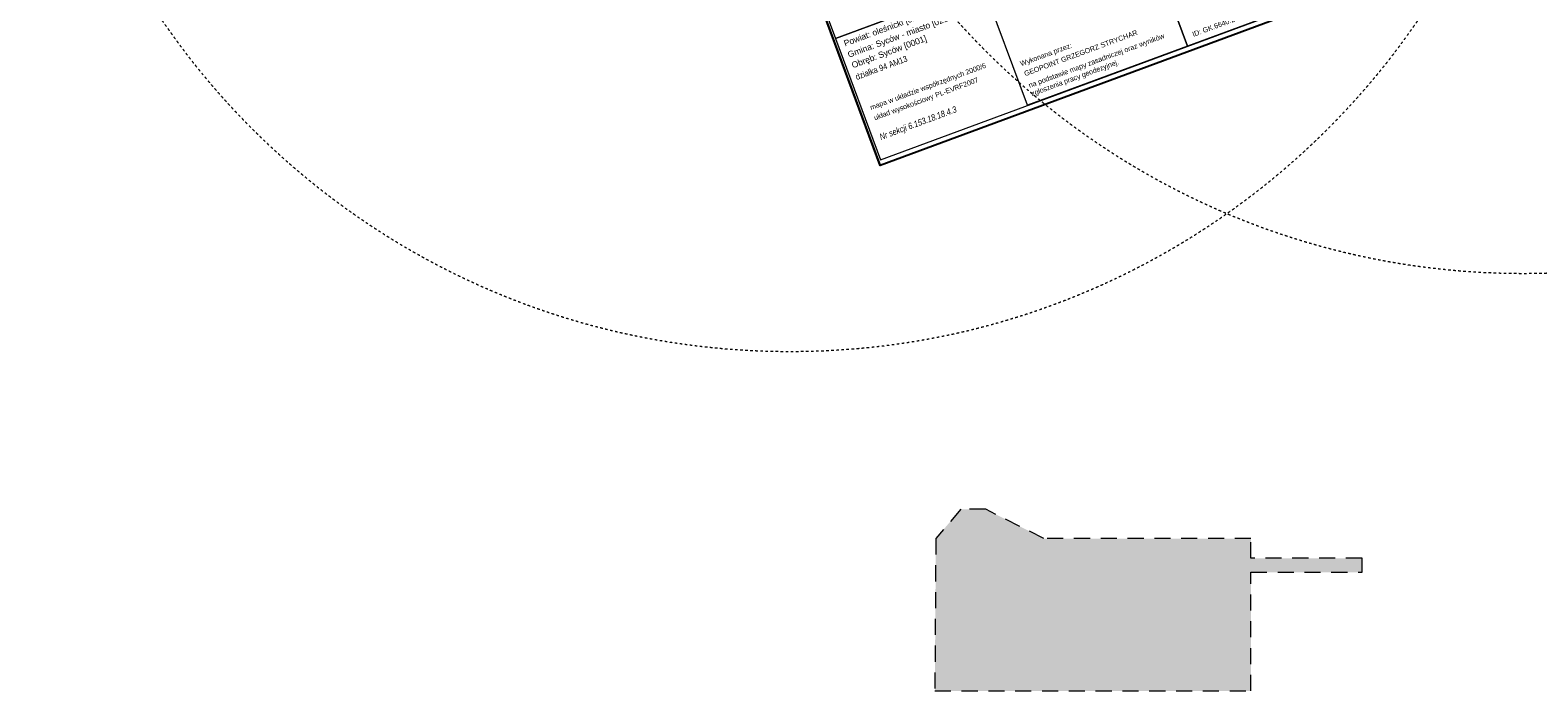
# Model space of a CAD drawing. Header units: millimetres. Extents: x -1155795 to 240441, y -422828 to 463730.
# Tile 2 of 66: x -206052 to 91579, y -245118 to -114580. Entities that reach past the tile are written whole.
import ezdxf
from ezdxf.xclip import XClip

# ---------------------------------------------------------------- set-up
doc = ezdxf.new("R2010")
doc.units = ezdxf.units.MM
doc.header["$MEASUREMENT"] = 0
doc.header["$XCLIPFRAME"] = 0
doc.linetypes.add('Dashed 1_500', pattern=[1000, 500, -500])
doc.linetypes.add('Long Dashed', pattern=[5291.666508, 3174.999952, -2116.666555])
doc.layers.add('00 PZT MAPA', color=7, linetype='Continuous')
for name, color, linetype, lineweight in [('0_Nr_pióra__27', 7, 'Continuous', 25), ('0_Nr_pióra__60', 230, 'Continuous', 13), ('2D Drafting - General_Nr_pióra__60', 230, 'Continuous', 13), ('Sycow_7_Warstwa 3_Nr_pióra__7', 7, 'Continuous', 18)]:
    doc.layers.add(name, color=color, linetype=linetype, lineweight=lineweight)
doc.layers.add('0_Nr_pióra__99', color=7, linetype='Continuous', lineweight=0, true_color=0xaad2ff)
doc.styles.add('STYL_AUTOMATYCZNY_1', font='Arial.ttf')
doc.styles.add('STYL_AUTOMATYCZNY_5', font='txt', dxfattribs={"width": 0.9})
doc.styles.add('STYL_AUTOMATYCZNY_6', font='txt', dxfattribs={"width": 0.87})
doc.styles.add('STYL_AUTOMATYCZNY_7', font='Arial Italic.ttf', dxfattribs={"width": 0.761598})

# ---------------------------------------------------------------- blocks, each defined once
blk = doc.blocks.new('Rysunek_1_7', base_point=(14567, -19307))
at = {"layer": 'Sycow_7_Warstwa 3_Nr_pióra__7', "color": 7, "linetype": 'Continuous', "lineweight": 18, "flags": 128}
for points in [[(-104955, 38915), (-38217, -141329)], [(-38217, -141329), (134317, -77445)]]:
    blk.add_lwpolyline(points, dxfattribs=at)
for points in [[(-47089, -116241), (35308, -85732), (27307, -64122), (-55090, -94631)], [(-38218, -140197), (58166, -104509), (49296, -80553), (-47089, -116241)], [(13545, -93790), (49296, -80553), (58166, -104509), (22415, -117746)], [(-18021, -105478), (13545, -93790), (22415, -117746), (-9151, -129434)]]:
    blk.add_lwpolyline(points, close=True, dxfattribs=at)
at = {"layer": 'Sycow_7_Warstwa 3_Nr_pióra__7', "color": 7, "linetype": 'Continuous', "lineweight": 18, "attachment_point": 7, "rotation": 20.318}
for s, insert, char_height, style in [('\\A1;{\\pql;\\fArial|b0|i0|c0|p0;\\W1.000000;Powiat: oleśnicki [0214]}', (-45039, -118160), 1200, 'STYL_AUTOMATYCZNY_1'), ('\\A1;{\\pql;\\fArial|b0|i0|c0|p0;\\W1.000000;Gmina: Syców - miasto [021407_4]}', (-44271, -120374), 1200, 'STYL_AUTOMATYCZNY_1'), ('\\A1;{\\pql;\\fArial|b0|i0|c0|p0;\\W1.000000;ID: GK.6640.2701.2023}', (23591, -115935), 1000, 'STYL_AUTOMATYCZNY_1'), ('\\A1;{\\pql;\\fArial|b0|i0|c0|p0;\\W1.000000;Obręb: Syców [0001]}', (-43497, -122465), 1200, 'STYL_AUTOMATYCZNY_1'), ('\\A1;{\\pql;\\fArial|b0|i0|c0|p0;\\W1.000000;GEOPOINT GRZEGORZ STRYCHAR}', (-9603, -123706), 1000, 'STYL_AUTOMATYCZNY_1'), ('\\A1;{\\pql;\\fArial|b0|i0|c0|p0;\\W1.000000;na podstawie mapy zasadniczej oraz wyników}', (-8629, -126284), 1000, 'STYL_AUTOMATYCZNY_1'), ('\\A1;{\\pql;\\fArial|b0|i0|c0|p0;\\W1.000000;Wykonana przez:}', (-10290, -122016), 1000, 'STYL_AUTOMATYCZNY_1'), ('\\A1;{\\pql;\\fArial|b0|i0|c0|p0;\\W0.870000;działka 94 AM13}', (-42856, -124455), 1200, 'STYL_AUTOMATYCZNY_6'), ('\\A1;{\\pql;\\fArial|b0|i0|c0|p0;\\W0.900000;mapa w układzie współrzędnych 2000/6}', (-39924, -130671), 1000, 'STYL_AUTOMATYCZNY_5'), ('\\A1;{\\pql;\\fArial|b0|i0|c0|p0;\\W0.900000;zgłoszenia pracy geodezyjnej.}', (-8123, -127917), 1000, 'STYL_AUTOMATYCZNY_5'), ('\\A1;{\\pql;\\fArial|b0|i0|c0|p0;\\W0.870000;układ wysokościowy PL-EVRF2007}', (-39177, -132689), 1000, 'STYL_AUTOMATYCZNY_6'), ('\\A1;{\\pql;\\fArial|b0|i1|c0|p0;\\W0.761598;Nr sekcji 6.153.18.18.4.3}', (-37963, -136671), 1250, 'STYL_AUTOMATYCZNY_7')]:
    blk.add_mtext(s, dxfattribs=dict(at, insert=insert, char_height=char_height, style=style))

msp = doc.modelspace()

# ---------------------------------------------------------------- hatches: boundary and pattern name
at = {"layer": '2D Drafting - General_Nr_pióra__60', "linetype": 'Continuous', "lineweight": 0, "true_color": 0x7f0040}
msp.add_hatch(color=236, dxfattribs=at).paths.add_polyline_path([(34935, -221681), (56868, -221681), (56868, -218909), (34935, -218908), (34935, -215020), (-5950, -215020), (-17415, -209248), (-22329, -209248), (-27264, -215019), (-27461, -245117), (34934, -245118)])

# ---------------------------------------------------------------- linework, layer by layer
at = {"layer": '0_Nr_pióra__60', "color": 230, "linetype": 'Long Dashed', "lineweight": 13}
msp.add_lwpolyline([(-27461, -245117), (34934, -245118), (34935, -221681), (56868, -221681), (56868, -218909), (34935, -218908), (34935, -215020), (-5950, -215020), (-17415, -209248), (-22329, -209248), (-27264, -215019)], close=True, dxfattribs=at)

# ---------------------------------------------------------------- block references
at = {"layer": '00 PZT MAPA', "color": 7, "linetype": 'Continuous', "lineweight": 15}
ref = msp.add_blockref('Rysunek_1_7', (14567, -19307), dxfattribs=at)
XClip(ref).set_block_clipping_path([(-38444.7789564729, -141413.2871562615), (134317.2398628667, -77444.9644498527), (67578.7707096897, 102798.5088210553), (-105183.2481096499, 38830.1861146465)])

# ---------------------------------------------------------------- next in the draw order: linework, layer by layer
at = {"layer": '0_Nr_pióra__27', "color": 7, "linetype": 'Continuous', "lineweight": 25}
msp.add_lwpolyline([(-104959, 38920), (67575, 102803), (134314, -77440), (-38220, -141324)], close=True, dxfattribs=at)
at = {"layer": '0_Nr_pióra__99', "color": 141, "linetype": 'Dashed 1_500', "lineweight": 0, "true_color": 0xaad2ff}
for centre in [(88699, -12696), (-56052, -28118)]:
    msp.add_circle(centre, 150000, dxfattribs=at)

doc.saveas('drawing.dxf')
